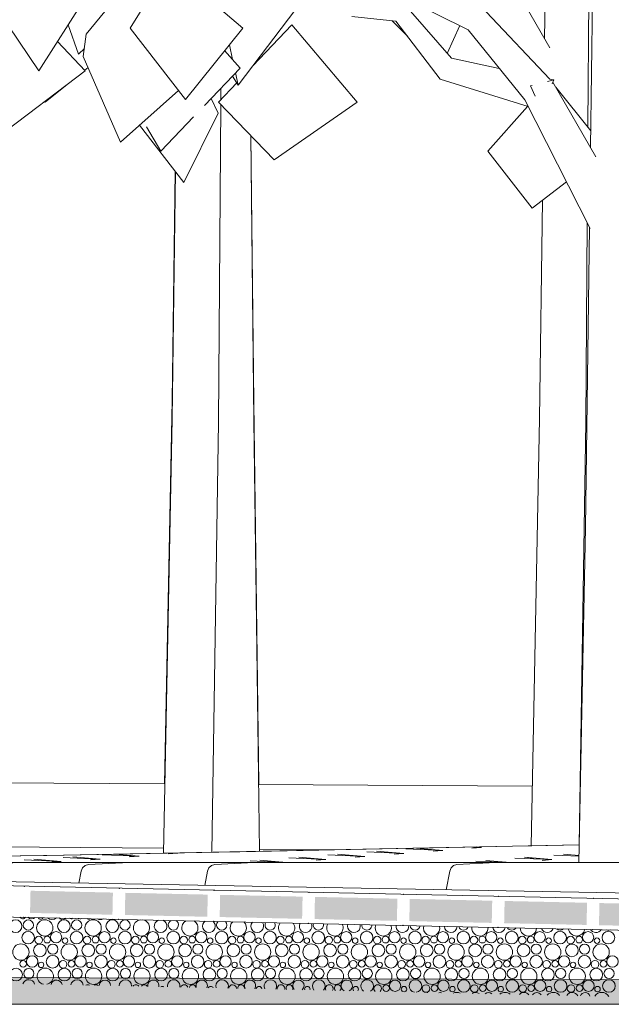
# Model space of a CAD drawing. Header units: millimetres. Extents: x 27350 to 76432, y -300 to 6935.
# Tile 23 of 43: x 69774 to 71109, y -300 to 1920. Entities that reach past the tile are written whole.
import ezdxf

# ---------------------------------------------------------------- set-up
doc = ezdxf.new("R2010")
doc.units = ezdxf.units.MM
doc.header["$MEASUREMENT"] = 0
for name, color, linetype in [('Nouveau_Terrain _ Modifié.Terrain', 7, 'Continuous'), ('Nouveau_Terrain _ Original.Terrain', 7, 'Continuous'), ('Nouveau_VRD _ Voirie 3d.VRD', 7, 'Continuous'), ('Nouveau_VRD _ Végétation.VRD', 7, 'Continuous'), ('VRD _ Bordure.VRD', 7, 'Continuous')]:
    doc.layers.add(name, color=color, linetype=linetype)

# ---------------------------------------------------------------- blocks, each defined once
blk = doc.blocks.new('Élément de coupe_10')
at = {"layer": 'VRD _ Bordure.VRD', "color": 7, "linetype": 'Continuous', "lineweight": 15}
for p, q in [((69235.9, 203), (70101.7, 197.1)), ((70312.9, 195.7), (70930.4, 191.6))]:
    blk.add_line(p, q, dxfattribs=at)
blk = doc.blocks.new('Élément de coupe_11')
at = {"layer": 'VRD _ Bordure.VRD', "color": 7, "linetype": 'Continuous', "lineweight": 15}
for p, q in [((68996.3, 18.2), (69100, 22.5)), ((69079.3, 20), (69100, 22.5)), ((69100, 22.5), (69100.7, 22.6)), ((69100.2, 22.5), (69100.7, 22.6)), ((69100.7, 22.6), (69162.3, 25)), ((69100.7, 22.6), (69100.7, 22.5)), ((69162.3, 25), (69164.5, 25.1)), ((69164.5, 25.1), (69266.8, 27.6)), ((69266.8, 27.6), (69270.5, 27.7)), ((69270.5, 27.7), (69412.9, 30.2)), ((69412.9, 30.2), (69418, 30.2)), ((69418, 30.2), (69599.8, 32.7)), ((69599.8, 32.7), (69606.3, 32.8)), ((69606.3, 32.8), (69827.6, 35.3)), ((69827.6, 35.3), (69835.5, 35.4)), ((68974.7, 15.6), (68995.6, 18.1)), ((68995.6, 18.1), (68996.3, 18.2))]:
    blk.add_line(p, q, dxfattribs=at)
blk = doc.blocks.new('Élément de coupe_12')
at = {"layer": 'VRD _ Bordure.VRD', "color": 7, "linetype": 'Continuous', "lineweight": 15}
for p, q in [((68959.6, 7.8), (68956, 0)), ((68966.3, 13.4), (68959.6, 7.8)), ((68974.7, 15.6), (68966.3, 13.4)), ((69079.3, 20), (68974.7, 15.6)), ((68975.9, 0), (68979.5, 7.8)), ((68979.5, 7.8), (68986.2, 13.4)), ((68986.2, 13.4), (68994.6, 15.6)), ((68994.6, 15.6), (69099, 20)), ((69035.6, 0), (69039.1, 7.8)), ((69039.1, 7.8), (69045.8, 13.4)), ((69045.8, 13.4), (69054.1, 15.6)), ((69054.1, 15.6), (69157.7, 20)), ((69080, 20), (69079.3, 20)), ((69099, 20), (69080, 20)), ((69134.7, 0), (69138.2, 7.8)), ((69138.2, 7.8), (69144.8, 13.4)), ((69144.8, 13.4), (69153, 15.6)), ((69153, 15.6), (69255.3, 20)), ((69272.7, 0), (69276.2, 7.8)), ((69276.2, 7.8), (69282.6, 13.4)), ((69282.6, 13.4), (69290.7, 15.6)), ((69290.7, 15.6), (69391.2, 20)), ((69449.1, 0), (69452.4, 7.8)), ((69452.4, 7.8), (69458.7, 13.4)), ((69458.7, 13.4), (69466.6, 15.6)), ((69466.6, 15.6), (69564.8, 20)), ((69662.7, 0), (69666, 7.8)), ((69666, 7.8), (69672.1, 13.4)), ((69672.1, 13.4), (69679.8, 15.6)), ((69679.8, 15.6), (69775.2, 20)), ((69912.7, 0), (69915.9, 7.8)), ((69915.9, 7.8), (69921.8, 13.4)), ((69921.8, 13.4), (69929.2, 15.6)), ((69929.2, 15.6), (70021.3, 20)), ((70201.1, 7.8), (70201.1, 7.8)), ((70206.8, 13.4), (70206.8, 13.4)), ((70214, 15.6), (70214, 15.6)), ((68956, 0), (68953.9, -9.5)), ((68973.7, -9.9), (68975.9, 0)), ((69033.2, -11), (69035.6, 0)), ((69131.9, -12.7), (69134.7, 0)), ((69269.5, -15.2), (69272.7, 0)), ((69445.2, -18.4), (69449.1, 0)), ((69658.2, -22.2), (69662.7, 0)), ((69907.5, -26.7), (69912.7, 0))]:
    blk.add_line(p, q, dxfattribs=at)
blk = doc.blocks.new('Élément de coupe_14')
at = {"layer": 'VRD _ Bordure.VRD', "color": 7, "linetype": 'Continuous', "lineweight": 15}
for p, q in [((70198, 0), (70192, -31.8)), ((70201.1, 7.8), (70198, 0)), ((70206.8, 13.4), (70201.1, 7.8)), ((70214, 15.6), (70206.8, 13.4)), ((70303.3, 20), (70214, 15.6)), ((70314.1, 20), (70303.3, 20)), ((70848.5, 20), (70314.1, 20)), ((70744.5, 0), (70736.6, -41.6)), ((70747.5, 7.8), (70744.5, 0)), ((70753.1, 13.4), (70747.5, 7.8)), ((70760.2, 15.6), (70753.1, 13.4)), ((70848.5, 20), (70760.2, 15.6)), ((70859.3, 20), (70848.5, 20)), ((71335, 20), (70859.3, 20))]:
    blk.add_line(p, q, dxfattribs=at)
blk = doc.blocks.new('Élément de coupe_15')
at = {"layer": 'VRD _ Bordure.VRD', "color": 7, "linetype": 'Continuous', "lineweight": 15}
for p, q in [((70270.7, 44.1), (70698.6, 52.7)), ((70698.6, 52.7), (70707.2, 52.8)), ((70707.2, 52.8), (70921.2, 57.1)), ((70921.2, 57.1), (70929.7, 57.3)), ((70929.7, 57.3), (71036.7, 59.4)), ((69835.5, 35.4), (70262.2, 43.9)), ((70262.2, 43.9), (70270.7, 44.1))]:
    blk.add_line(p, q, dxfattribs=at)
blk = doc.blocks.new('*X69')
at = {"layer": 'Nouveau_VRD _ Voirie 3d.VRD', "color": 33, "linetype": 'Continuous', "lineweight": 15, "true_color": 0xf48e54}
for centre, radius in [((69764.7, -123.8), 14.3), ((69793.5, -121.2), 11.5), ((69830.7, -127.6), 18.4), ((69873.8, -123.8), 14.3), ((69902.6, -121.2), 11.5), ((69939.8, -127.6), 18.4), ((69982.9, -123.8), 14.3), ((70011.7, -121.2), 11.5), ((69793.2, -149.5), 14.2), ((69816.9, -155.2), 8.58), ((69836, -154.2), 7.52), ((69856.2, -148.8), 12.8), ((69876.4, -156.5), 6.2), ((69902.3, -149.5), 14.2), ((69926, -155.2), 8.58), ((69945.1, -154.2), 7.52), ((69965.3, -148.8), 12.8), ((69985.6, -156.5), 6.2), ((70011.4, -149.5), 14.2), ((70035.1, -155.2), 8.58), ((70054.3, -154.2), 7.52), ((70074.5, -148.8), 12.8), ((70094.7, -156.5), 6.2), ((70120.5, -149.5), 14.2), ((70144.2, -155.2), 8.58), ((70163.4, -154.2), 7.52), ((70183.6, -148.8), 12.8), ((70203.8, -156.5), 6.2), ((70229.6, -149.5), 14.2), ((70253.3, -155.2), 8.58), ((70272.5, -154.2), 7.52), ((70292.7, -148.8), 12.8), ((70312.9, -156.5), 6.2), ((70338.7, -149.5), 14.2), ((70362.4, -155.2), 8.58), ((70381.6, -154.2), 7.52), ((70401.8, -148.8), 12.8), ((70422, -156.5), 6.2), ((70447.8, -149.5), 14.2), ((70471.6, -155.2), 8.58), ((70490.7, -154.2), 7.52), ((70510.9, -148.8), 12.8), ((70531.1, -156.5), 6.2), ((70557, -149.5), 14.2), ((70580.7, -155.2), 8.58), ((70599.8, -154.2), 7.52), ((70620, -148.8), 12.8), ((70640.2, -156.5), 6.2), ((70666.1, -149.5), 14.2), ((70689.8, -155.2), 8.58), ((70708.9, -154.2), 7.52), ((70729.1, -148.8), 12.8), ((70749.3, -156.5), 6.2), ((70775.2, -149.5), 14.2), ((70798.9, -155.2), 8.58), ((70818, -154.2), 7.52), ((70838.2, -148.8), 12.8), ((70858.5, -156.5), 6.2), ((70884.3, -149.5), 14.2), ((70908, -155.2), 8.58), ((70927.1, -154.2), 7.52), ((70947.4, -148.8), 12.8), ((70967.6, -156.5), 6.2), ((70993.4, -149.5), 14.2), ((71017.1, -155.2), 8.58), ((71036.3, -154.2), 7.52), ((71056.5, -148.8), 12.8), ((71076.7, -156.5), 6.2), ((71102.5, -149.5), 14.2), ((69776.7, -182.2), 18.4), ((69819.8, -178.4), 14.3), ((69848.6, -175.8), 11.5), ((69885.8, -182.2), 18.4), ((69928.9, -178.4), 14.3), ((69957.7, -175.8), 11.5), ((69994.9, -182.2), 18.4), ((70038, -178.4), 14.3), ((70066.8, -175.8), 11.5), ((70104, -182.2), 18.4), ((70147.1, -178.4), 14.3), ((70175.9, -175.8), 11.5), ((70213.2, -182.2), 18.4), ((70256.2, -178.4), 14.3), ((70285, -175.8), 11.5), ((70322.3, -182.2), 18.4), ((70365.3, -178.4), 14.3), ((70394.1, -175.8), 11.5), ((70431.4, -182.2), 18.4), ((70474.4, -178.4), 14.3), ((70503.3, -175.8), 11.5), ((70540.5, -182.2), 18.4), ((70583.6, -178.4), 14.3), ((70612.4, -175.8), 11.5), ((70649.6, -182.2), 18.4), ((70692.7, -178.4), 14.3), ((70721.5, -175.8), 11.5), ((70758.7, -182.2), 18.4), ((70801.8, -178.4), 14.3), ((70830.6, -175.8), 11.5), ((70867.8, -182.2), 18.4), ((70910.9, -178.4), 14.3), ((70939.7, -175.8), 11.5), ((70976.9, -182.2), 18.4), ((71020, -178.4), 14.3), ((71048.8, -175.8), 11.5), ((71086.1, -182.2), 18.4), ((69802.2, -203.4), 12.8), ((69848.3, -204.1), 14.2), ((69911.3, -203.4), 12.8), ((69957.4, -204.1), 14.2), ((70020.5, -203.4), 12.8), ((70066.5, -204.1), 14.2), ((70129.6, -203.4), 12.8), ((70175.6, -204.1), 14.2), ((70238.7, -203.4), 12.8), ((70284.7, -204.1), 14.2), ((70347.8, -203.4), 12.8), ((70393.8, -204.1), 14.2), ((70456.9, -203.4), 12.8), ((70503, -204.1), 14.2), ((70566, -203.4), 12.8), ((70612.1, -204.1), 14.2), ((70675.1, -203.4), 12.8), ((70721.2, -204.1), 14.2), ((70784.2, -203.4), 12.8), ((70830.3, -204.1), 14.2), ((70893.4, -203.4), 12.8), ((70939.4, -204.1), 14.2), ((71002.5, -203.4), 12.8), ((71048.5, -204.1), 14.2), ((71111.6, -203.4), 12.8), ((69765.8, -233), 14.3), ((69782, -208.8), 7.52), ((69794.6, -230.4), 11.5), ((69822.4, -211.1), 6.2), ((69874.9, -233), 14.3), ((69872, -209.8), 8.58), ((69891.1, -208.8), 7.52), ((69903.7, -230.4), 11.5), ((69940.9, -236.8), 18.4), ((69931.6, -211.1), 6.2), ((69984, -233), 14.3), ((69981.1, -209.8), 8.58), ((70000.3, -208.8), 7.52), ((70012.8, -230.4), 11.5), ((70050, -236.8), 18.4), ((70040.7, -211.1), 6.2), ((70093.1, -233), 14.3), ((70090.2, -209.8), 8.58), ((70109.4, -208.8), 7.52), ((70121.9, -230.4), 11.5), ((70159.2, -236.8), 18.4), ((70149.8, -211.1), 6.2), ((70202.2, -233), 14.3), ((70199.3, -209.8), 8.58), ((70218.5, -208.8), 7.52), ((70231, -230.4), 11.5), ((70268.3, -236.8), 18.4), ((70258.9, -211.1), 6.2), ((70311.3, -233), 14.3), ((70308.4, -209.8), 8.58), ((70327.6, -208.8), 7.52), ((70340.1, -230.4), 11.5), ((70377.4, -236.8), 18.4), ((70368, -211.1), 6.2), ((70420.4, -233), 14.3), ((70417.6, -209.8), 8.58), ((70436.7, -208.8), 7.52), ((70449.3, -230.4), 11.5), ((70486.5, -236.8), 18.4), ((70477.1, -211.1), 6.2), ((70529.6, -233), 14.3), ((70526.7, -209.8), 8.58), ((70545.8, -208.8), 7.52), ((70558.4, -230.4), 11.5), ((70595.6, -236.8), 18.4), ((70586.2, -211.1), 6.2), ((70638.7, -233), 14.3), ((70635.8, -209.8), 8.58), ((70654.9, -208.8), 7.52), ((70667.5, -230.4), 11.5), ((70704.7, -236.8), 18.4), ((70695.3, -211.1), 6.2), ((70747.8, -233), 14.3), ((70744.9, -209.8), 8.58), ((70764, -208.8), 7.52), ((70776.6, -230.4), 11.5), ((70813.8, -236.8), 18.4), ((70804.5, -211.1), 6.2), ((70856.9, -233), 14.3), ((70854, -209.8), 8.58), ((70873.1, -208.8), 7.52), ((70885.7, -230.4), 11.5), ((70922.9, -236.8), 18.4), ((70913.6, -211.1), 6.2), ((70966, -233), 14.3), ((70963.1, -209.8), 8.58), ((70982.3, -208.8), 7.52), ((70994.8, -230.4), 11.5), ((71032.1, -236.8), 18.4), ((71022.7, -211.1), 6.2), ((71075.1, -233), 14.3), ((71072.2, -209.8), 8.58), ((71091.4, -208.8), 7.52), ((71103.9, -230.4), 11.5), ((70600.9, -263.4), 7.52), ((70621.1, -258), 12.8), ((70641.3, -265.7), 6.2), ((70690.9, -264.4), 8.58), ((70710, -263.4), 7.52), ((70730.2, -258), 12.8), ((70750.5, -265.7), 6.2), ((70776.3, -258.7), 14.2), ((70800, -264.4), 8.58), ((70819.1, -263.4), 7.52), ((70839.4, -258), 12.8), ((70859.6, -265.7), 6.2), ((70885.4, -258.7), 14.2), ((70909.1, -264.4), 8.58), ((70928.3, -263.4), 7.52), ((70948.5, -258), 12.8), ((70968.7, -265.7), 6.2), ((70994.5, -258.7), 14.2), ((71018.2, -264.4), 8.58), ((71037.4, -263.4), 7.52), ((71057.6, -258), 12.8), ((71077.8, -265.7), 6.2), ((71103.6, -258.7), 14.2)]:
    blk.add_circle(centre, radius, dxfattribs=at)
for centre, radius, start, end in [((69780.9, -99.6), 7.52, 211.1281, 326.3993), ((69801.1, -94.2), 12.8, 228.7741, 308.7533), ((69821.3, -101.9), 6.2, 203.463, 334.0644), ((69847.2, -94.9), 14.2, 224.2677, 313.2596), ((69870.9, -100.6), 8.58, 213.64, 323.8874), ((69890, -99.6), 7.52, 236.7878, 300.7396), ((69910.2, -94.2), 12.8, 250.6756, 286.8518), ((69930.4, -101.9), 6.2, 231.6449, 305.8824), ((69956.3, -94.9), 14.2, 240.3065, 297.2209), ((69980, -100.6), 8.58, 236.575, 300.9524), ((70048.9, -127.6), 18.4, 96.6917, 80.8357), ((70092, -123.8), 14.3, 107.879, 69.6484), ((70120.8, -121.2), 11.5, 115.7228, 61.8045), ((70158, -127.6), 18.4, 119.1941, 58.3333), ((70201.1, -123.8), 14.3, 127.4694, 50.058), ((70229.9, -121.2), 11.5, 135.3914, 42.1359), ((70267.2, -127.6), 18.4, 131.5369, 45.9905), ((70310.2, -123.8), 14.3, 140.7481, 36.7793), ((70339, -121.2), 11.5, 149.9384, 27.589), ((70376.3, -127.6), 18.4, 141.4736, 36.0538), ((70419.3, -123.8), 14.3, 151.9313, 25.5961), ((70448.1, -121.2), 11.5, 162.6499, 14.8775), ((70485.4, -127.6), 18.4, 150.2315, 27.2959), ((70528.4, -123.8), 14.3, 162.0919, 15.4355), ((70557.3, -121.2), 11.5, 174.5801, 2.9473), ((70594.5, -127.6), 18.4, 158.3096, 19.2177), ((70637.6, -123.8), 14.3, 171.7333, 5.7941), ((70666.4, -121.2), 11.5, 186.3282, 351.1992), ((70703.6, -127.6), 18.4, 165.9807, 11.5467), ((70746.7, -123.8), 14.3, 181.1764, 356.351), ((70775.5, -121.2), 11.5, 198.4114, 339.1159), ((70812.7, -127.6), 18.4, 173.4239, 4.1035), ((70855.8, -123.8), 14.3, 190.6863, 346.8411), ((70884.6, -121.2), 11.5, 211.5039, 326.0235), ((70921.8, -127.6), 18.4, 180.7772, 356.7502), ((70964.9, -123.8), 14.3, 200.5461, 336.9813), ((70993.7, -121.2), 11.5, 226.9594, 310.568), ((71030.9, -127.6), 18.4, 188.1641, 349.3633), ((71074, -123.8), 14.3, 211.1466, 326.3808), ((71102.8, -121.2), 11.5, 250.5725, 286.9549), ((69831.8, -236.8), 18.4, 280.7107, 256.8167), ((69794.3, -258.7), 14.2, 18.3803, 159.1471), ((69857.3, -258), 12.8, 11.2221, 166.3053), ((69903.4, -258.7), 14.2, 8.5428, 168.9846), ((69927.1, -264.4), 8.58, 61.5939, 115.9335), ((69946.3, -263.4), 7.52, 53.6541, 123.8733), ((69966.5, -258), 12.8, 0.558, 176.9694), ((70012.5, -258.7), 14.2, 358.9916, 178.5358), ((70036.2, -264.4), 8.58, 36.7276, 140.7998), ((70055.4, -263.4), 7.52, 29.1006, 148.4267), ((70075.6, -258), 12.8, 349.9566, 187.5708), ((70095.8, -265.7), 6.2, 56.3071, 121.2203), ((70121.6, -258.7), 14.2, 349.4467, 188.0807), ((70145.3, -264.4), 8.58, 18.6816, 158.8458), ((70164.5, -263.4), 7.52, 9.8399, 167.6875), ((70184.7, -258), 12.8, 339.0374, 198.4899), ((70204.9, -265.7), 6.2, 26.4265, 151.1009), ((70230.7, -258.7), 14.2, 339.6302, 197.8972), ((70254.4, -264.4), 8.58, 2.5583, 174.9691), ((70273.6, -263.4), 7.52, 351.8223, 185.7051), ((70293.8, -258), 12.8, 327.3009, 210.2265), ((70314, -265.7), 6.2, 3.6245, 173.9029), ((70339.8, -258.7), 14.2, 329.1834, 208.344), ((70363.6, -264.4), 8.58, 346.7403, 190.7871), ((70382.7, -263.4), 7.52, 333.0532, 204.4742), ((70402.9, -258), 12.8, 313.8238, 223.7036), ((70423.1, -265.7), 6.2, 341.6185, 195.9089), ((70449, -258.7), 14.2, 317.5007, 220.0267), ((70472.7, -264.4), 8.58, 329.895, 207.6324), ((70491.8, -263.4), 7.52, 310.4504, 227.077), ((70512, -258), 12.8, 295.7918, 241.7355), ((70532.2, -265.7), 6.2, 316.3619, 221.1655), ((70558.1, -258.7), 14.2, 303.1356, 234.3918), ((70581.8, -264.4), 8.58, 309.5373, 227.9901), ((70667.2, -258.7), 14.2, 276.3429, 261.1845), ((70693.8, -287.6), 14.3, 85.323, 92.2044), ((70722.6, -285), 11.5, 72.033, 105.4944), ((70759.8, -291.4), 18.4, 63.4275, 114.0999), ((70802.9, -287.6), 14.3, 55.2449, 122.2825), ((70831.7, -285), 11.5, 47.6211, 129.9063), ((70868.9, -291.4), 18.4, 49.6245, 127.9029), ((70912, -287.6), 14.3, 40.7699, 136.7575), ((70940.8, -285), 11.5, 32.0265, 145.5009), ((70978.1, -291.4), 18.4, 39.1109, 138.4165), ((71021.1, -287.6), 14.3, 29.0764, 148.451), ((71049.9, -285), 11.5, 18.8775, 158.6499), ((71087.2, -291.4), 18.4, 30.0437, 147.4837)]:
    blk.add_arc(centre, radius, start, end, dxfattribs=at)
blk = doc.blocks.new('*X70')
at = {"layer": 'Nouveau_VRD _ Voirie 3d.VRD', "linetype": 'Continuous', "lineweight": 15, "true_color": 0xb5b5b5}
for points in [[(69983.3, -98), (69984.4, -48), (69798.5, -43.9), (69797.4, -93.9)], [(70197.3, -102.6), (70198.4, -52.6), (70012.4, -48.6), (70011.3, -98.6)], [(70411.3, -107.2), (70412.4, -57.2), (70226.4, -53.2), (70225.3, -103.2)], [(70625.2, -111.8), (70626.3, -61.8), (70440.3, -57.8), (70439.3, -107.8)], [(70839.2, -116.4), (70840.3, -66.4), (70654.3, -62.4), (70653.2, -112.4)], [(71053.2, -121), (71054.3, -71), (70868.3, -67), (70867.2, -117)], [(71267.1, -125.7), (71268.2, -75.7), (71082.2, -71.7), (71081.2, -121.6)]]:
    blk.add_hatch(color=253, dxfattribs=at).paths.add_polyline_path(points)
at = {"layer": 'Nouveau_VRD _ Voirie 3d.VRD', "color": 253, "linetype": 'Continuous', "lineweight": 15, "true_color": 0xb5b5b5}
for p in [(69784.7, -33.6), (69998.6, -38.3), (70212.6, -42.9), (70426.6, -47.5), (70640.5, -52.1), (70854.5, -56.7), (71068.5, -61.3), (69783.2, -103.6), (69997.1, -108.3), (70211.1, -112.9), (70425.1, -117.5), (70639, -122.1), (70853, -126.7), (71067, -131.3)]:
    blk.add_point(p, dxfattribs=at)
blk = doc.blocks.new('Élément de coupe_38')
at = {"layer": 'Nouveau_VRD _ Voirie 3d.VRD', "color": 251, "linetype": 'Continuous', "lineweight": 15, "true_color": 0x6a6a6a}
blk.add_line((74203.7, -103.8), (68932.4, -9.2), dxfattribs=at)
at = {"layer": 'Nouveau_VRD _ Voirie 3d.VRD', "color": 7, "linetype": 'Continuous', "lineweight": 15}
for p, q in [((69047.3, -17.7), (73259.6, -108.6)), ((69047.3, -87.8), (73259.6, -178.7))]:
    blk.add_line(p, q, dxfattribs=at)
at = {"layer": 'Nouveau_VRD _ Voirie 3d.VRD', "lineweight": 0}
for name in ['*X70', '*X69']:
    blk.add_blockref(name, (0, 0), dxfattribs=at)
blk = doc.blocks.new('Élément de coupe_63')
at = {"layer": 'Nouveau_Terrain _ Original.Terrain', "linetype": 'Continuous', "lineweight": 15, "true_color": 0xf48e54}
h = blk.add_hatch(dxfattribs=at)
h.set_pattern_fill('Terre', color=33, style=0, pattern_type=2)
h.set_pattern_definition([(45, (0, 0), (-137.8858, 137.8858), []), (45, (-45.96, 45.96), (-275.7716, 275.7716), []), (45, (-91.92, 91.92), (-275.7716, 275.7716), []), (135, (-137.886, 137.886), (45.96194, 45.96194), [195, -195])])
h.paths.add_polyline_path([(76432.2, -262.5), (62314.6, -214.3), (61687.8, -214.2), (61020.5, -213.9), (60333.5, -213.5), (59648.3, -212.9), (58986.1, -212.1), (49665.6, -72.6), (48951.7, -70.3), (48284.7, -67.6), (47680.6, -64.4), (47142.8, -61), (38877.3, 14.2), (27349.9, 242), (27349.9, -300), (76432.2, -300)])
at = {"layer": 'Nouveau_Terrain _ Original.Terrain', "color": 7, "linetype": 'Continuous', "lineweight": 15}
blk.add_line((71929.5, -300), (29629.5, -300), dxfattribs=at)
at = {"layer": 'Nouveau_Terrain _ Original.Terrain', "color": 7, "linetype": 'Continuous', "lineweight": 15, "flags": 128}
blk.add_lwpolyline([(27349.9, 242), (38877.3, 14.2), (47142.8, -61), (47680.6, -64.4), (48284.7, -67.6), (48951.7, -70.3), (49665.6, -72.6), (58986.1, -212.1), (59648.3, -212.9), (60333.5, -213.5), (61020.5, -213.9), (61687.8, -214.2), (62314.6, -214.3), (76432.2, -262.5)], dxfattribs=at)
blk = doc.blocks.new('Élément de coupe_64')
at = {"layer": 'Nouveau_VRD _ Voirie 3d.VRD', "color": 251, "linetype": 'Continuous', "lineweight": 15, "true_color": 0x6a6a6a}
for p, q in [((70098.8, 51.8), (68271, 69.7)), ((70472.6, 48.1), (70314.8, 49.7))]:
    blk.add_line(p, q, dxfattribs=at)
blk = doc.blocks.new('Élément de coupe_71')
at = {"layer": 'Nouveau_VRD _ Végétation.VRD', "color": 7, "linetype": 'Continuous', "lineweight": 15}
for p, q in [((69817, 1804.8), (69668, 2026)), ((70023.2, 1901.6), (70111.7, 2042.7)), ((70277.3, 1901.6), (70111.7, 2042.7)), ((70785.9, 1897.8), (70522.6, 2028.4)), ((71062.4, 1631.9), (71067.6, 2023.7)), ((69817, 1804.8), (69947.3, 2009.5)), ((70267.2, 1772.6), (70413.8, 1966.9)), ((69924.4, 1888.1), (69966, 1939)), ((70748.3, 1833.6), (70655.6, 1940)), ((70970.5, 1786.5), (70827, 1938.3)), ((70623.1, 1917.4), (70523.8, 1927.3)), ((70723.1, 1786.4), (70623.1, 1917.4)), ((69907.1, 1842.6), (69883.4, 1909.1)), ((69924.4, 1888.1), (69917.6, 1837.8)), ((70148, 1740.4), (70023.2, 1901.6)), ((70148, 1740.4), (70277.3, 1901.6)), ((70300.3, 1816.5), (70388.4, 1908.8)), ((70535.3, 1734.7), (70388.4, 1908.8)), ((70913.7, 1739.7), (70785.9, 1897.8)), ((69907.1, 1842.6), (69919.9, 1855.2)), ((70271.6, 1811.4), (70236.5, 1850.7)), ((70254.6, 1830.5), (70247.2, 1864)), ((70001.3, 1644.4), (69917.6, 1837.8)), ((70856.3, 1810.7), (70748.3, 1833.6)), ((70190.9, 1727), (70271.6, 1811.4)), ((70267.2, 1772.6), (70261.1, 1800.5)), ((70222.3, 1734.7), (70263.7, 1778.1)), ((70267.2, 1772.6), (70254.1, 1793.1)), ((70921.6, 1724.3), (70723.1, 1786.4)), ((70964.9, 1781.2), (70979.2, 1784.8)), ((70979.2, 1784.8), (70970.4, 1786.6)), ((70979.2, 1784.8), (70975.6, 1775.6)), ((71074.3, 1611.3), (70977.1, 1779.4)), ((70001.3, 1644.4), (70132.4, 1760.6)), ((70926.8, 1771.5), (70930.3, 1772.4)), ((70937.2, 1748.2), (70926.8, 1771.5)), ((71062.9, 1670.1), (70983.7, 1768)), ((70222.2, 1710), (70205.9, 1742.7)), ((70348.2, 1604.4), (70222.3, 1734.7)), ((70348.2, 1604.4), (70535.3, 1734.7)), ((71061.5, 1449.7), (70913.7, 1739.7)), ((70144.5, 1553.5), (70222.2, 1710)), ((70830.4, 1624.1), (70919.7, 1724.9)), ((70092.5, 1624.1), (70166.2, 1701.2)), ((70144.5, 1553.5), (70044.3, 1682.5)), ((70092.5, 1624.1), (70060, 1679)), ((70930.1, 1495.4), (70830.4, 1624.1)), ((70930.1, 1495.4), (71008.1, 1554.5)), ((71050.9, 775), (71060, 1452.8)), ((71035.9, 20), (71050.9, 775))]:
    blk.add_line(p, q, dxfattribs=at)
blk = doc.blocks.new('Élément de coupe_72')
at = {"layer": 'Nouveau_VRD _ Végétation.VRD', "color": 7, "linetype": 'Continuous', "lineweight": 15}
for p, q in [((70649, 1883.4), (70614.6, 1918.2)), ((70738.9, 1844.3), (70767.4, 1907)), ((69922, 1805.4), (69859.5, 1871.6)), ((69720.9, 1653.2), (69922, 1805.4)), ((70227.7, 1740.4), (70227.9, 1765.6)), ((70222.7, 1012.9), (70227.6, 1729.2)), ((70302.4, 1016.3), (70295.4, 1659.1)), ((70118, 1020.6), (70125.5, 1577.9)), ((70098.6, 40.6), (70118, 1020.6)), ((70207.5, 42.8), (70222.7, 1012.9)), ((70314.8, 45), (70302.4, 1016.3))]:
    blk.add_line(p, q, dxfattribs=at)
blk = doc.blocks.new('Élément de coupe_73')
at = {"layer": 'Nouveau_VRD _ Végétation.VRD', "color": 7, "linetype": 'Continuous', "lineweight": 15}
for p, q in [((69921.1, 1806.3), (69928.6, 1812.3)), ((69831.2, 1734.7), (69880.4, 1773.9)), ((69831.2, 1734.7), (69830.3, 1736)), ((70302.4, 1056.8), (70295.8, 1658.6)), ((70118, 1061.1), (70125, 1578.6)), ((70100.9, 197.1), (70118, 1061.1)), ((70313.4, 195.7), (70302.4, 1056.8))]:
    blk.add_line(p, q, dxfattribs=at)
blk = doc.blocks.new('Élément de coupe_76')
at = {"layer": 'Nouveau_VRD _ Végétation.VRD', "color": 7, "linetype": 'Continuous', "lineweight": 15}
for p, q in [((70958.3, 1877.5), (70961.5, 2113.8)), ((70970.2, 1856.9), (70873.1, 2025.1)), ((71056.1, 1678.5), (71058.4, 2016.2)), ((70946.8, 1020.6), (70953.4, 1513.1)), ((71051.5, 1012.9), (71054.6, 1463.3)), ((70927.8, 57.2), (70946.8, 1020.6)), ((71036.5, 59.4), (71051.5, 1012.9))]:
    blk.add_line(p, q, dxfattribs=at)
blk = doc.blocks.new('Élément de coupe_418')
at = {"layer": 'Nouveau_Terrain _ Modifié.Terrain', "color": 7, "linetype": 'Continuous', "lineweight": 15}
for p, q in [((71036.7, 59.4), (69835.5, 35.4)), ((69775.4, 34.8), (69664.5, 33.5)), ((69835.5, 35.4), (69775.4, 34.8)), ((69728.6, 20), (69844.9, 20)), ((69844.9, 20), (69970.2, 20)), ((69970.2, 20), (70104.4, 20)), ((70104.4, 20), (70247.3, 20)), ((70247.3, 20), (70303.3, 20)), ((70303.3, 20), (71881.7, 20))]:
    blk.add_line(p, q, dxfattribs=at)
at = {"layer": 'Nouveau_Terrain _ Modifié.Terrain', "color": 114, "linetype": 'Continuous', "lineweight": 15, "true_color": 0x00ad56}
for p, q in [((70640.8, 40.3), (70579.2, 45.5)), ((70640.8, 40.3), (70579.2, 45.5)), ((70728.6, 47.1), (70645.1, 50.6)), ((70728.6, 47.1), (70645.1, 50.6)), ((70728.6, 47.1), (70669.7, 52.1)), ((70728.6, 47.1), (70669.7, 52.1)), ((70728.6, 47.1), (70706.7, 45.4)), ((70728.6, 47.1), (70706.7, 45.4)), ((70816.4, 53.9), (70794.4, 52.2)), ((70816.4, 53.9), (70794.4, 52.2)), ((70816.4, 53.9), (70798.4, 54.6)), ((70816.4, 53.9), (70798.4, 54.6)), ((70816.4, 53.9), (70805.7, 54.8)), ((70816.4, 53.9), (70805.7, 54.8)), ((69867.8, 22.1), (69784.3, 26)), ((69867.8, 22.1), (69784.3, 26)), ((69867.8, 22.1), (69806.2, 27.2)), ((69867.8, 22.1), (69806.2, 27.2)), ((69950.2, 27.3), (69872, 30.8)), ((69950.2, 27.3), (69872, 30.8)), ((69955.6, 27.1), (69894, 32.3)), ((69955.6, 27.1), (69894, 32.3)), ((69954.6, 27), (69933.6, 25.7)), ((69954.6, 27), (69933.6, 25.7)), ((69955.6, 27.1), (69950.2, 27.3)), ((69955.6, 27.1), (69950.2, 27.3)), ((69955.6, 27.1), (69954.6, 27)), ((69955.6, 27.1), (69954.6, 27)), ((70043.4, 33.9), (69959.8, 37.4)), ((70043.4, 33.9), (69959.8, 37.4)), ((70043.4, 33.9), (69989.4, 38.4)), ((70043.4, 33.9), (69989.4, 38.4)), ((70043.4, 33.9), (70021.4, 32.2)), ((70043.4, 33.9), (70021.4, 32.2)), ((70131.1, 40.7), (70109.2, 39)), ((70131.1, 40.7), (70109.2, 39)), ((70131.1, 40.7), (70121.6, 41.1)), ((70131.1, 40.7), (70121.6, 41.1)), ((70131.1, 40.7), (70125.5, 41.2)), ((70131.1, 40.7), (70125.5, 41.2)), ((70374.2, 20), (70293.9, 23.4)), ((70374.2, 20), (70293.9, 23.4)), ((70375.8, 20), (70315.9, 25.1)), ((70375.8, 20), (70315.9, 25.1)), ((70465.2, 26.7), (70381.7, 30.2)), ((70465.2, 26.7), (70381.7, 30.2)), ((70465.2, 26.7), (70403.7, 31.9)), ((70465.2, 26.7), (70403.7, 31.9)), ((70465.2, 26.7), (70443.3, 25)), ((70465.2, 26.7), (70443.3, 25)), ((70553, 33.5), (70469.5, 37)), ((70553, 33.5), (70469.5, 37)), ((70553, 33.5), (70491.5, 38.7)), ((70553, 33.5), (70491.5, 38.7)), ((70553, 33.5), (70531.1, 31.8)), ((70553, 33.5), (70531.1, 31.8)), ((70640.8, 40.3), (70557.3, 43.8)), ((70640.8, 40.3), (70557.3, 43.8)), ((70640.8, 40.3), (70618.9, 38.6)), ((70640.8, 40.3), (70618.9, 38.6)), ((70873.9, 20), (70803.6, 22.9)), ((70873.9, 20), (70803.6, 22.9)), ((70880.5, 20), (70825.6, 24.6)), ((70880.5, 20), (70825.6, 24.6)), ((70974.9, 26.2), (70891.4, 29.8)), ((70934.4, 27.9), (70891.4, 29.8)), ((70974.9, 26.2), (70913.3, 31.5)), ((70932.5, 29.8), (70913.3, 31.5)), ((70974.9, 26.2), (70953, 24.5)), ((71036.2, 34.2), (70979.2, 36.6)), ((71036.2, 35.3), (71001.1, 38.3)), ((69847.5, 21), (69845.8, 20.9)), ((69847.5, 21), (69845.8, 20.9)), ((69867.8, 22.1), (69847.5, 21)), ((69867.8, 22.1), (69847.5, 21))]:
    blk.add_line(p, q, dxfattribs=at)

msp = doc.modelspace()

# ---------------------------------------------------------------- block references
at = {"layer": 'Nouveau_Terrain _ Modifié.Terrain', "lineweight": 0}
msp.add_blockref('Élément de coupe_418', (0, 0), dxfattribs=at)
at = {"layer": 'Nouveau_Terrain _ Original.Terrain', "lineweight": 0}
msp.add_blockref('Élément de coupe_63', (0, 0), dxfattribs=at)
at = {"layer": 'Nouveau_VRD _ Voirie 3d.VRD', "lineweight": 0}
for name in ['Élément de coupe_64', 'Élément de coupe_38']:
    msp.add_blockref(name, (0, 0), dxfattribs=at)
at = {"layer": 'Nouveau_VRD _ Végétation.VRD', "lineweight": 0}
for name in ['Élément de coupe_72', 'Élément de coupe_76', 'Élément de coupe_73', 'Élément de coupe_71']:
    msp.add_blockref(name, (0, 0), dxfattribs=at)
at = {"layer": 'VRD _ Bordure.VRD', "lineweight": 0}
for name in ['Élément de coupe_10', 'Élément de coupe_15', 'Élément de coupe_11', 'Élément de coupe_12', 'Élément de coupe_14']:
    msp.add_blockref(name, (0, 0), dxfattribs=at)

doc.saveas('drawing.dxf')
